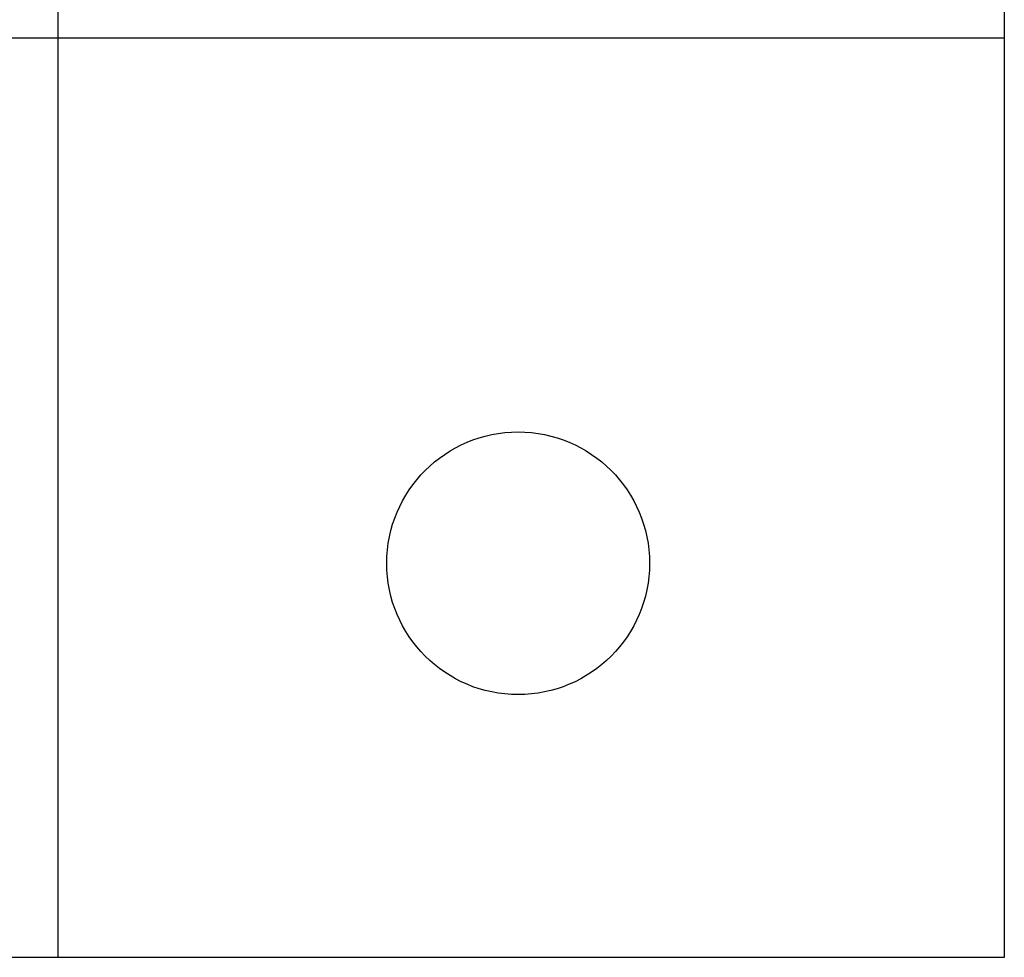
# Model space of a CAD drawing. Header units: millimetres. Extents: x 18084 to 47233, y 38174 to 56392.
# Tile 7 of 251: x 22646 to 22665, y 43733 to 43751. Entities that reach past the tile are written whole.
import ezdxf

# ---------------------------------------------------------------- set-up
doc = ezdxf.new("R2010")
doc.units = ezdxf.units.MM
doc.header["$LTSCALE"] = 100
doc.styles.get("Standard").update_dxf_attribs({"font": 'arial.ttf'})

# ---------------------------------------------------------------- blocks, each defined once
blk = doc.blocks.new('247698_998935195')
for p, q in [((5.4, 6.25), (5.4, -1.75)), ((3.6, -1.75), (3.6, 0.9892)), ((1.8, 0), (3.6, 0)), ((3.6, 0), (5.4, 0)), ((3.6, -1.75), (1.8, -1.75)), ((5.4, -1.75), (3.6, -1.75))]:
    blk.add_line(p, q)
blk.add_circle((4.475, -1), 0.25)
at = {"flags": 1}
for tag, p in [('BD', (6.6372, 5.4816)), ('NK', (6.6372, 2.919)), ('TYP', (6.6372, 0.7271)), ('PO', (6.6372, -1.5101))]:
    blk.add_attdef(tag, p, '', height=0.5, dxfattribs=at)

msp = doc.modelspace()

# ---------------------------------------------------------------- block references
at = {"xscale": 10, "yscale": 10, "zscale": 10}
msp.add_blockref('247698_998935195', (22611.218, 43750.921), dxfattribs=at)

doc.saveas('drawing.dxf')
